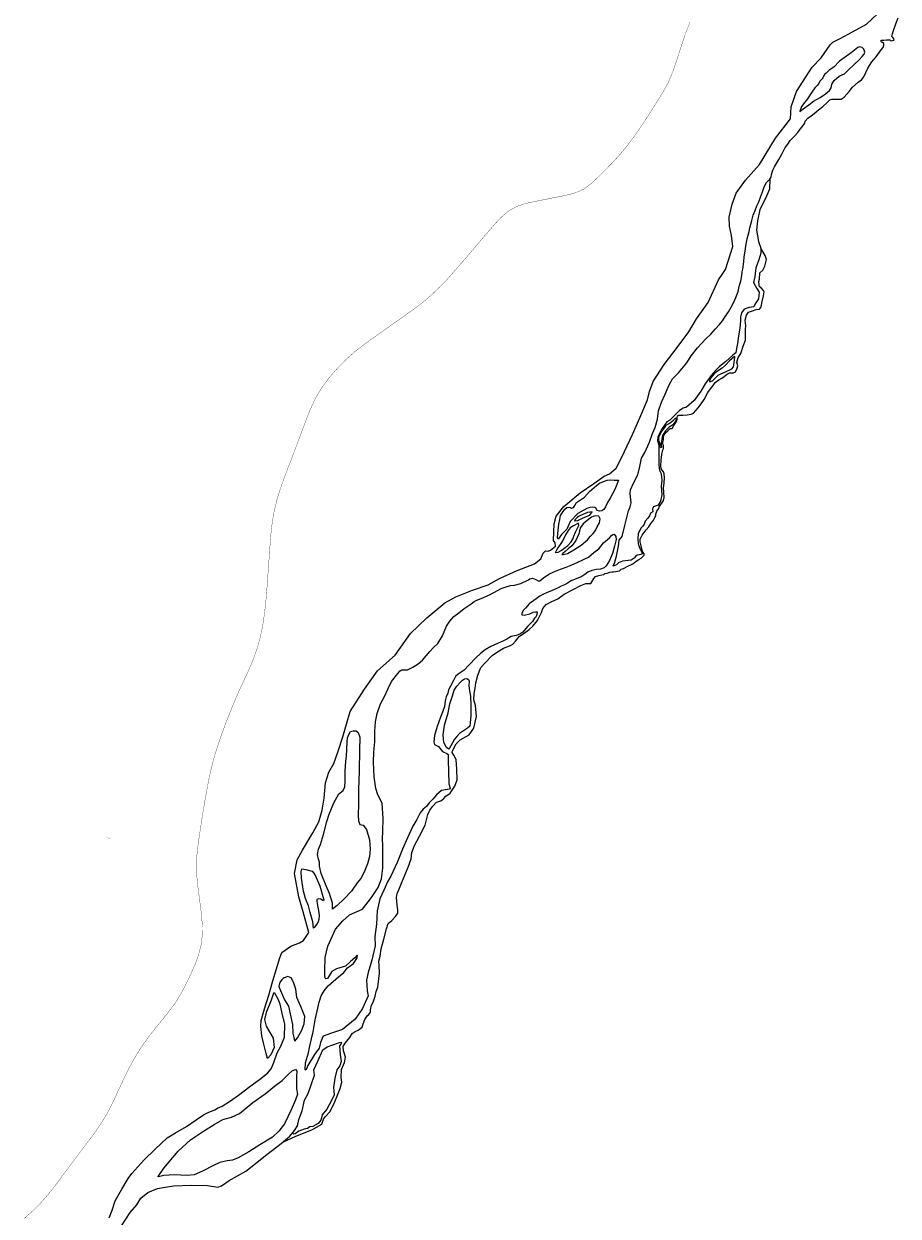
# Model space of a CAD drawing. Header units: metres. Extents: x 347609 to 404409, y 8548087 to 8605413.
# Tile 12 of 49: x 366635 to 368088, y 8555612 to 8557594. Entities that reach past the tile are written whole.
import ezdxf
from ezdxf.enums import TextEntityAlignment as Align

# ---------------------------------------------------------------- set-up
doc = ezdxf.new("R2010")
doc.units = ezdxf.units.M
doc.layers.add('01. RIO', color=7, linetype='Continuous', lineweight=5, true_color=0x2776bb)
doc.layers.add('Predios Rurales Nombres', color=7, linetype='Continuous', true_color=0xffffff)
doc.layers.add('Red vial nacional', color=242, linetype='Continuous', lineweight=40)
doc.styles.add('ARIAL', font='arial.ttf')

# ---------------------------------------------------------------- blocks, each defined once
blk = doc.blocks.new('REIORORI')
at = {"layer": '01. RIO', "color": 152, "lineweight": 15, "true_color": 0x2776bb, "flags": 128}
for points in [[(367859.7, 8557220.7), (367859.7, 8557212.7), (367856.7, 8557201.3), (367851.4, 8557188), (367849.8, 8557173.3), (367847.8, 8557163.5), (367853.1, 8557153.9), (367857.1, 8557147.4), (367856.1, 8557136.6), (367850.6, 8557128.1), (367848.2, 8557123.4), (367840.6, 8557122.4), (367831.9, 8557119.4), (367827.9, 8557113.1), (367825.9, 8557106.9), (367826.1, 8557100.1), (367824.8, 8557087.8), (367822.6, 8557075.1), (367821.1, 8557062.5), (367819.5, 8557053.8), (367818.3, 8557046.9), (367813.2, 8557042.8), (367801.9, 8557032.5), (367790.9, 8557024.4), (367785.5, 8557018.8), (367777.4, 8557009.4), (367767.2, 8556995.3), (367759.9, 8556983.1), (367749.2, 8556967.4), (367736.5, 8556956.5), (367730.9, 8556954.7), (367724.7, 8556951.1), (367717.8, 8556944.1), (367708.4, 8556934.7), (367703.8, 8556931.9), (367696.1, 8556921.1), (367688.7, 8556907.5), (367688.3, 8556900.4), (367689.4, 8556897.1), (367690.4, 8556892), (367690.3, 8556884.4), (367690.5, 8556868.6), (367690.4, 8556860.1), (367691.4, 8556852), (367693.7, 8556847.3), (367694.8, 8556841.5), (367695.1, 8556834.4), (367694.2, 8556825), (367695.2, 8556811.1), (367693.1, 8556800.1), (367689.4, 8556793.9), (367681.5, 8556790.9), (367679.7, 8556787.3), (367680.1, 8556782.5), (367676.6, 8556780.4), (367674.9, 8556776.2), (367672.1, 8556772.1), (367667.3, 8556766.8), (367665.8, 8556761.9), (367663.9, 8556758.5), (367660.3, 8556755.3), (367656.2, 8556745.8), (367655.3, 8556738.1), (367655.9, 8556729.2), (367658, 8556723.1), (367660.7, 8556717.2), (367662.4, 8556714.5), (367662.4, 8556712.8), (367660.6, 8556711.4), (367657.9, 8556711.1), (367654, 8556710.5), (367652.2, 8556708.7), (367649.1, 8556705.4), (367644.5, 8556702.2), (367639.3, 8556701.9), (367629.7, 8556700.5), (367623.3, 8556697.7), (367619.8, 8556694.4), (367614.5, 8556692.3), (367616.6, 8556697.2), (367619.7, 8556708.7), (367623.4, 8556725.7), (367624.4, 8556735.3), (367629.3, 8556741.5), (367633.8, 8556759.9), (367639.8, 8556784.1), (367642.8, 8556790.7), (367644.5, 8556797.5), (367643, 8556807.7), (367642.4, 8556813.6), (367643, 8556819), (367648.4, 8556830.4), (367655.5, 8556843.8), (367658.6, 8556858), (367661.5, 8556871.5), (367667, 8556881.2), (367674.8, 8556898.6), (367680, 8556912.6), (367684.3, 8556923), (367687.8, 8556936.5), (367689.6, 8556950.5), (367694.7, 8556965), (367700.7, 8556978), (367707.4, 8556993.7), (367712.8, 8557003.8), (367722.8, 8557013.6), (367736.8, 8557030), (367744.1, 8557041.7), (367754.8, 8557055.1), (367761.6, 8557063), (367768.5, 8557070), (367776.5, 8557078), (367784.7, 8557086.6), (367791.3, 8557094.2), (367796.3, 8557100), (367799.9, 8557105.9), (367806.3, 8557115.1), (367810.6, 8557122.5), (367815.5, 8557132.3), (367819.6, 8557141.8), (367821.9, 8557148.9), (367823, 8557154.3), (367824.3, 8557159.2), (367826.6, 8557166.2), (367828.2, 8557175.6), (367828.6, 8557181.6), (367829.7, 8557185.7), (367831.5, 8557198.1), (367832.2, 8557206.3), (367833.8, 8557216), (367835, 8557224.3), (367837, 8557236.3), (367840.3, 8557248.5), (367841.7, 8557254.7), (367844.9, 8557266.6), (367847.3, 8557275.5), (367850.2, 8557283.3), (367853.1, 8557290.9), (367856.3, 8557298), (367859.3, 8557305.5), (367862.4, 8557314.2), (367864.8, 8557320.9), (367866.9, 8557326), (367869.4, 8557329.7), (367874.8, 8557335.5), (367876.9, 8557338.8), (367877.5, 8557343.1), (367879.7, 8557350.4), (367882.8, 8557356.2), (367889.5, 8557368.3), (367895.2, 8557378), (367900.3, 8557387.9), (367904.7, 8557393.4), (367908.5, 8557399.7), (367912.4, 8557403.4), (367915.5, 8557407), (367921.3, 8557412.9), (367925, 8557418.7), (367928.5, 8557422.7), (367932.8, 8557428.5), (367933.7, 8557431.6), (367938, 8557437), (367943.6, 8557440.7), (367948.5, 8557444.6), (367955.6, 8557450.5), (367962.8, 8557456.5), (367969.8, 8557462.7), (367974.3, 8557467.2), (367977.8, 8557468.4), (367993.3, 8557468.4), (367998.4, 8557471.8), (368006.7, 8557481), (368012.1, 8557488.3), (368021.8, 8557496.8), (368027.2, 8557500.8), (368030.8, 8557505.8), (368037.8, 8557520), (368044.3, 8557530.6), (368051.4, 8557538.7), (368059.6, 8557550.2), (368063, 8557554.5), (368064.3, 8557558.3), (368064.1, 8557561.2), (368062, 8557562.4), (368060.5, 8557562.9), (368059.5, 8557565.5), (368060.2, 8557566.4), (368064.4, 8557566.4), (368068.5, 8557566.9), (368073.9, 8557567.2), (368075.4, 8557566.4), (368075.8, 8557565.6), (368078.4, 8557566.1), (368081.1, 8557566.6), (368081.6, 8557567.9), (368079.2, 8557570.9), (368077.5, 8557572.5), (368078.4, 8557576.9), (368080.5, 8557582.6), (368084.1, 8557593.4), (368088.1, 8557603.7)], [(366776.6, 8555609.4), (366781.6, 8555622.1), (366786.4, 8555637.7), (366797.8, 8555656.8), (366808.5, 8555674.4), (366814.4, 8555682.7), (366834.1, 8555704.8), (366852.9, 8555723.6), (366872.9, 8555742.4), (366886.8, 8555750.5), (366905.2, 8555761.3), (366921.3, 8555772.2), (366933.4, 8555780.2), (366942.2, 8555784.6), (366952.3, 8555788.7), (366956.8, 8555791.4), (366964.7, 8555794.7), (366978.1, 8555803.7), (366991.6, 8555813.2), (367010.6, 8555827.4), (367026.4, 8555838.9), (367040, 8555849.4), (367046.2, 8555857.1), (367050.3, 8555867.6), (367055.8, 8555883.4), (367062, 8555894.5), (367068.2, 8555909.5), (367068.6, 8555930.9), (367063.5, 8555951.5), (367060.7, 8555964.4), (367057.7, 8555972.5), (367052.8, 8555981.3), (367052.1, 8555982.8), (367049.8, 8555982.4), (367046.1, 8555971.2), (367037.8, 8555950.7), (367034.8, 8555938.7), (367037.4, 8555927.8), (367049.4, 8555907.6), (367051.1, 8555892.4), (367045.3, 8555880.4), (367039.7, 8555873.8), (367037.4, 8555882.3), (367033.1, 8555899.9), (367030.5, 8555911.9), (367029, 8555927.5), (367029.4, 8555937.1), (367034.8, 8555956.4), (367042.1, 8555979.2), (367048.9, 8556003.2), (367060.3, 8556041.5), (367063.5, 8556050.1), (367078.7, 8556061), (367092.8, 8556066), (367099.9, 8556070.2), (367108.3, 8556083.5), (367099.2, 8556117.8), (367091.7, 8556142.5), (367084.8, 8556181.3), (367088.9, 8556204), (367098.2, 8556220.1), (367115.1, 8556249.1), (367125.4, 8556267.3), (367130.9, 8556286.5), (367133.9, 8556306.8), (367136.4, 8556332.3), (367141.9, 8556349.8), (367150.1, 8556364.2), (367157.3, 8556384.9), (367165.2, 8556408.6), (367177.3, 8556450.6), (367201, 8556488), (367222.6, 8556518.6), (367251.9, 8556544.5), (367277.7, 8556580.5), (367304.5, 8556606.3), (367334.5, 8556631.1), (367353, 8556641.4), (367380.8, 8556652.4), (367406.6, 8556661), (367425.6, 8556671.7), (367454.8, 8556685.1), (367483.4, 8556696.2), (367494.4, 8556704.4), (367498.2, 8556713.7), (367501.7, 8556718), (367506.6, 8556717.3), (367510.3, 8556719), (367518.6, 8556725.5), (367517.9, 8556731), (367515.2, 8556735.2), (367516.2, 8556762.4), (367519.7, 8556775.5), (367532.4, 8556791.7), (367559.3, 8556814.4), (367582, 8556829.9), (367599.6, 8556842), (367608.2, 8556845.8), (367619.2, 8556855.4), (367629, 8556873.5), (367646.5, 8556911.3), (367658.9, 8556938.6), (367671.7, 8556968.5), (367674.8, 8556982.8), (367681, 8556999.3), (367699, 8557027.6), (367720.7, 8557055.8), (367740.3, 8557082), (367752.8, 8557103.1), (367772.4, 8557130.3), (367789.6, 8557167.9), (367796.5, 8557178.5), (367801, 8557185.4), (367813.1, 8557223.8), (367811, 8557241.7), (367807.6, 8557257.6), (367807.3, 8557272.4), (367812.4, 8557293.7), (367819, 8557312), (367834.2, 8557333.8), (367857.6, 8557359.7), (367884.1, 8557403.8), (367909, 8557435.5), (367910, 8557455.5), (367919.3, 8557481.3), (367944.9, 8557521.4), (367960, 8557537.3), (367974.8, 8557558.6), (367979.7, 8557563.1), (367991.7, 8557569.3), (368012.1, 8557580.5), (368035.6, 8557593.2), (368053.8, 8557610.1)], [(367874.8, 8557335.5), (367874.1, 8557318.8), (367867.5, 8557303.1), (367858.4, 8557285.2), (367854.3, 8557266.3), (367852.5, 8557250.6), (367855.8, 8557232.1), (367859.7, 8557220.7)], [(367065.4, 8555735), (367087, 8555744.7), (367113.5, 8555755.4), (367129.9, 8555764.9), (367133.2, 8555773.4), (367136.5, 8555777.6), (367143.3, 8555785.5), (367149.6, 8555797), (367155, 8555810.1), (367160.6, 8555824.4), (367163.3, 8555834.9), (367162.4, 8555842.7), (367163.1, 8555855.9), (367167.6, 8555867.3), (367169.3, 8555876.2), (367166.3, 8555887), (367165.7, 8555894.2), (367168.9, 8555899.5), (367176.9, 8555909.1), (367180.8, 8555915.4), (367185.4, 8555919.1), (367190.5, 8555921.3), (367197, 8555925.9), (367198.6, 8555931.9), (367201.4, 8555938.9), (367206.1, 8555945.5), (367208.3, 8555946.9), (367210.8, 8555951.1), (367211, 8555955), (367212.5, 8555962.6), (367215.7, 8555967.7), (367218.9, 8555977.7), (367220.7, 8555985.6), (367223.1, 8555992.8), (367225.8, 8556015.6), (367225.5, 8556028.6), (367224.9, 8556035.7), (367226.9, 8556044.3), (367228.9, 8556056.2), (367233.4, 8556072.4), (367237.9, 8556089.7), (367240.4, 8556098.5), (367246.6, 8556103.4), (367252.4, 8556110), (367256.4, 8556115.5), (367256.7, 8556120.9), (367255.6, 8556128.6), (367254.5, 8556141.4), (367255.4, 8556148.2), (367258.1, 8556154.6), (367262.5, 8556165.3), (367268.2, 8556178.6), (367273.9, 8556192.1), (367278.6, 8556205.9), (367279.6, 8556216.4), (367284.4, 8556227.8), (367292.4, 8556243.6), (367301.8, 8556261.8), (367306.5, 8556279.8), (367309.4, 8556286.7), (367314.5, 8556293.3), (367320.8, 8556300.3), (367324.7, 8556301.1), (367327.9, 8556302.4), (367333.2, 8556306.3), (367336.4, 8556309.8), (367343.7, 8556315.1), (367351.3, 8556326.8), (367355.3, 8556337.2), (367354.5, 8556355), (367353.6, 8556371), (367349.6, 8556378.4), (367346.9, 8556382.8), (367347.1, 8556385.3), (367353.7, 8556397.1), (367360, 8556403.5), (367374.9, 8556412.2), (367382.9, 8556422.9), (367387.5, 8556442.3), (367385.5, 8556460.8), (367382.8, 8556469.9), (367383.3, 8556480.5), (367384.9, 8556489.1), (367385.9, 8556498.4), (367389.4, 8556511.4), (367394.7, 8556523.6), (367401.5, 8556531.8), (367413.1, 8556543.9), (367422.2, 8556550.1), (367432.2, 8556556.1), (367443.6, 8556560.6), (367447.6, 8556562.4), (367452.1, 8556567.4), (367458.7, 8556576.1), (367466.7, 8556580.7), (367474.8, 8556587.1), (367480.9, 8556592.7), (367488.4, 8556602), (367495, 8556615.1), (367497.7, 8556622), (367503, 8556628.8), (367511.6, 8556633), (367522.2, 8556637.9), (367532.8, 8556645.7), (367548.1, 8556653.3), (367560.9, 8556660.1), (367568.7, 8556663.6), (367574.2, 8556663.6), (367576.6, 8556663.2), (367577.5, 8556663.7), (367579.2, 8556666.3), (367582.1, 8556672), (367585, 8556675.1), (367590.4, 8556676.8), (367595.5, 8556677.7), (367598.7, 8556678.6), (367600.7, 8556679.9), (367604.5, 8556680.8), (367608.7, 8556682.2), (367612, 8556683), (367615, 8556683), (367624.7, 8556684.8), (367627.5, 8556687.1), (367631.4, 8556688.5), (367637.8, 8556691.9), (367647.1, 8556695.9), (367652.8, 8556700.6), (367656.8, 8556703.6), (367660.7, 8556705.7), (367664.4, 8556708.9), (367665.9, 8556710.7), (367665.8, 8556712.7), (367663.9, 8556715.5), (367662.5, 8556719.1), (367661, 8556725.9), (367659, 8556732.7), (367659.2, 8556737.4), (367662.6, 8556743.7), (367669.1, 8556752.4), (367673.5, 8556757.8), (367677.2, 8556763.3), (367680.6, 8556767.5), (367683.6, 8556773.3), (367685.5, 8556775.8), (367685.5, 8556778.9), (367687.1, 8556783.6), (367690.1, 8556788.2), (367690.9, 8556791.1), (367693.5, 8556795), (367696.5, 8556798.7), (367697.9, 8556801.5), (367698.9, 8556806.2), (367698.8, 8556815.5), (367698.1, 8556822.7), (367699.2, 8556830.2), (367699.8, 8556839.6), (367699.3, 8556845.8), (367698, 8556849), (367695.8, 8556851.9), (367694.2, 8556854.7), (367693.7, 8556858.6), (367694, 8556868.4), (367695.5, 8556877.6), (367696.7, 8556885.5), (367697.8, 8556887.7), (367698.1, 8556889.8), (367697.9, 8556892.8), (367696.7, 8556895.2), (367696.7, 8556898), (367697.8, 8556902.4), (367698.2, 8556907.6), (367698.9, 8556910.3), (367701.5, 8556914), (367705.4, 8556917.3), (367709.3, 8556920.9), (367712.4, 8556921.3), (367715.4, 8556926.2), (367719.7, 8556932.5), (367720.9, 8556936.7), (367720.6, 8556938.9), (367721.5, 8556942.2), (367723.5, 8556943.4), (367729.9, 8556943.4), (367737.5, 8556943.7), (367743.9, 8556944.7), (367748.1, 8556946.8), (367751.6, 8556950.9), (367755.5, 8556955.5), (367760.6, 8556962.1), (367765.7, 8556969.3), (367771.8, 8556980.7), (367775.9, 8556987.1), (367780.6, 8556992.4), (367783.7, 8556997.5), (367790, 8557002), (367794.9, 8557004.8), (367798.7, 8557007.6), (367802.2, 8557010.5), (367805.4, 8557012.6), (367808, 8557013.4), (367814.3, 8557013.5), (367817.5, 8557015.3), (367820.7, 8557021.1), (367821.5, 8557025.1), (367820.2, 8557031.5), (367821.9, 8557039.3), (367826.4, 8557045.9), (367830.7, 8557058), (367834.4, 8557068.1), (367834.6, 8557080.5), (367834.6, 8557085.5), (367834.7, 8557092.2), (367833.7, 8557101.1), (367836, 8557109.4), (367839.2, 8557114.2), (367845.7, 8557116.9), (367852, 8557119), (367857.6, 8557119.3), (367859.9, 8557122.2), (367860.8, 8557126.2), (367861.9, 8557132.3), (367864, 8557141.6), (367865.1, 8557148.2), (367864.2, 8557150.7), (367860.6, 8557154.6), (367857.8, 8557156.5), (367856.9, 8557159.5), (367856.7, 8557165.6), (367857.4, 8557169.3), (367857.9, 8557179.7), (367863.3, 8557184.5), (367866.7, 8557190.8), (367869.1, 8557201.8), (367867.2, 8557208.7), (367859.7, 8557220.7)], [(366797.1, 8555595.9), (366811.7, 8555618.1), (366822.6, 8555630.9), (366829.5, 8555641.8), (366841.2, 8555651.3), (366857.2, 8555657.9), (366883.5, 8555662.6), (366914.1, 8555663.7), (366939.9, 8555663), (366957.3, 8555660.4), (366963.2, 8555662.6), (366976.4, 8555671.1), (367004, 8555686.9), (367038.5, 8555714.5), (367062.8, 8555732.8), (367076.8, 8555744.8), (367084.5, 8555754.3), (367090, 8555762.4), (367091.7, 8555772.8), (367097.7, 8555787.3), (367101.2, 8555805), (367107.6, 8555815.7), (367112, 8555828.4), (367117.8, 8555846.6), (367117.1, 8555855), (367123.3, 8555869.7), (367131.9, 8555888.7), (367139.3, 8555893.3), (367158, 8555900.2), (367161.7, 8555901.2), (367162.8, 8555899.3), (367159.8, 8555895.1), (367160.5, 8555880.8), (367162.4, 8555869.1), (367160.1, 8555861.7), (367155, 8555855), (367151.8, 8555841.1), (367149.7, 8555826.1), (367150.8, 8555813.4), (367146.2, 8555804.2), (367138.6, 8555789.8), (367130.7, 8555780.6), (367129.6, 8555775.3), (367128.7, 8555771.4), (367123.8, 8555766), (367115, 8555760.9), (367110.1, 8555760.4), (367106.2, 8555757.6), (367100.9, 8555756.7), (367091.9, 8555753.3), (367085.7, 8555749.1), (367083.8, 8555748.5), (367082.6, 8555749.2), (367081.4, 8555749.7), (367081.3, 8555750.4)]]:
    blk.add_lwpolyline(points, dxfattribs=at)
for points in [[(367924.7, 8557448), (367930.1, 8557452.5), (367939.8, 8557458.8), (367947.6, 8557464.9), (367958.2, 8557471.2), (367967.1, 8557477.4), (367973.9, 8557483), (367976.8, 8557487), (367977.8, 8557493.2), (367981.6, 8557499.4), (367989.9, 8557506.5), (367998.6, 8557510.5), (368004.7, 8557516.6), (368015.4, 8557526.4), (368023.5, 8557533.8), (368028.4, 8557539.6), (368031.7, 8557543.4), (368032.9, 8557546.5), (368031, 8557551.4), (368028, 8557554.1), (368024.1, 8557555.6), (368021.3, 8557554.4), (368009.7, 8557545.5), (367990.6, 8557531.4), (367981.2, 8557521.7), (367973.6, 8557516.6), (367968.3, 8557511.5), (367965.6, 8557509.3), (367963.9, 8557506.8), (367962.6, 8557503.8), (367961.5, 8557502.2), (367959.6, 8557500), (367957.7, 8557498.1), (367956.1, 8557494.3), (367953.2, 8557491.2), (367949.8, 8557487.1), (367944.8, 8557479.9), (367937.6, 8557468.8), (367933.2, 8557463.5), (367927.6, 8557456.3), (367925.7, 8557451.4), (367924.7, 8557448.5)], [(367812.2, 8557037.6), (367807.6, 8557033.6), (367801.8, 8557027.1), (367795.4, 8557021.5), (367789.6, 8557017.3), (367785.4, 8557014.7), (367781.8, 8557011.3), (367776.8, 8557005.5), (367774.8, 8557002.3), (367774.4, 8556999.7), (367775, 8556998.5), (367779.4, 8557000.5), (367782.2, 8557003.1), (367789, 8557009.5), (367793.2, 8557011.9), (367801.2, 8557015.5), (367804.2, 8557016.7), (367807.4, 8557017.9), (367811.6, 8557020.5), (367814.2, 8557023.5), (367815, 8557026.7), (367815.6, 8557030.6), (367816.2, 8557035.2), (367816.4, 8557040.2), (367816, 8557040.6)], [(367692.7, 8556890.3), (367692.3, 8556894.8), (367691.2, 8556898.2), (367690.2, 8556901.3), (367690.2, 8556905.1), (367691.4, 8556909.6), (367694.8, 8556915.8), (367697.8, 8556919.7), (367700.1, 8556922.6), (367702.5, 8556926.4), (367706.3, 8556928.7), (367709.7, 8556930.9), (367714.8, 8556934.8), (367717.3, 8556937.5), (367719.2, 8556938.9), (367719.3, 8556936.5), (367718.3, 8556933.7), (367715.8, 8556929.9), (367713.7, 8556927.4), (367710.5, 8556924.9), (367707.2, 8556923.3), (367701.5, 8556917.4), (367696.4, 8556909.4), (367695.3, 8556903.2), (367694.3, 8556896.8), (367694.4, 8556894.1), (367694.7, 8556890.7), (367693.9, 8556889.2)], [(367623, 8556835), (367616.9, 8556819.8), (367609.6, 8556805.3), (367605, 8556798), (367601.7, 8556790.9), (367598.9, 8556786.6), (367595.5, 8556784), (367591.8, 8556783.8), (367588, 8556784.8), (367585.5, 8556788.5), (367583.9, 8556789.7), (367580.7, 8556790.1), (367575.8, 8556789.7), (367570.4, 8556787.9), (367555.8, 8556779.8), (367542.8, 8556766.4), (367537.2, 8556753.9), (367528.3, 8556745), (367523, 8556737.3), (367521.6, 8556740.1), (367523.2, 8556752), (367524, 8556762), (367525.6, 8556769.6), (367526.9, 8556776.3), (367530.1, 8556781.6), (367534.1, 8556787), (367537.6, 8556789.9), (367540.4, 8556790.3), (367543.2, 8556789.7), (367545.1, 8556788.9), (367548.5, 8556789.9), (367550.9, 8556793.1), (367553.6, 8556798), (367558.4, 8556801.4), (367566.5, 8556807.1), (367575.2, 8556816.4), (367582.9, 8556822.9), (367586.5, 8556826.1), (367591.8, 8556830.2), (367598.5, 8556833.2), (367604.2, 8556835.2), (367609.2, 8556835.6), (367616.1, 8556835)], [(367590.8, 8556775.3), (367585.4, 8556775.9), (367581.1, 8556774.9), (367578.3, 8556773.5), (367574, 8556770.5), (367568, 8556765.6), (367564.3, 8556762.8), (367560.3, 8556756.5), (367558.2, 8556751.1), (367557.2, 8556746.2), (367554.6, 8556740.1), (367552.2, 8556734.7), (367549.7, 8556730.8), (367545.7, 8556726), (367539.8, 8556721.1), (367534.8, 8556716.9), (367530.9, 8556713.4), (367529.3, 8556711.8), (367531.3, 8556711.6), (367538.4, 8556713.2), (367548.9, 8556719.5), (367561.3, 8556727.4), (367571.6, 8556736.3), (367576.3, 8556741.7), (367581.3, 8556746.8), (367585.2, 8556751.5), (367588, 8556757.7), (367591.4, 8556764.2), (367593, 8556770.9)], [(367579.5, 8556782.4), (367571.8, 8556781.4), (367565.3, 8556778.8), (367557, 8556775.1), (367554.8, 8556773.1), (367550.5, 8556769.1), (367550.1, 8556767.9), (367551, 8556767.5), (367555.6, 8556768.1), (367563.3, 8556772.1), (367571.4, 8556775.3), (367575.8, 8556776.8)], [(367557, 8556763.6), (367548.3, 8556759.2), (367543.1, 8556755.9), (367539.6, 8556751.7), (367535.4, 8556744.4), (367532.3, 8556738.5), (367528.3, 8556731.4), (367522.6, 8556722.5), (367520.2, 8556718.7), (367518.4, 8556715.6), (367518.2, 8556714.8), (367523.2, 8556715.8), (367528.1, 8556718.1), (367539, 8556726.8), (367544.7, 8556732.6), (367547.5, 8556736.9), (367549.1, 8556741.9), (367551.8, 8556748.8), (367554.6, 8556754.1), (367557.4, 8556759.6)], [(367102.4, 8555855.2), (367103.2, 8555866.6), (367107.8, 8555883.4), (367109.9, 8555892.3), (367113.1, 8555906.9), (367115.5, 8555918.4), (367119.2, 8555938.2), (367123.4, 8555957.7), (367125.8, 8555967.8), (367129.2, 8555978.3), (367134.1, 8555986.6), (367140.5, 8555994.8), (367157.9, 8556009.7), (367167, 8556017.1), (367172.6, 8556024.9), (367182.6, 8556031.9), (367188.1, 8556040), (367189.2, 8556043.9), (367188.7, 8556045.6), (367184.8, 8556041.6), (367177.9, 8556035.4), (367169.4, 8556027.3), (367154.3, 8556023.1), (367146.9, 8556018.5), (367142.3, 8556011.4), (367139.8, 8556007), (367136.7, 8556006.3), (367135.9, 8556007.5), (367135.4, 8556012.6), (367135.2, 8556019.5), (367135.7, 8556042.1), (367140.3, 8556061), (367153, 8556089.1), (367164.8, 8556103), (367176.1, 8556112.7), (367197.7, 8556122.4), (367212.9, 8556141.6), (367223.9, 8556158.1), (367229.5, 8556172.7), (367231.3, 8556190.3), (367231.6, 8556209.7), (367231.4, 8556224.6), (367231.8, 8556228.4), (367231, 8556238.8), (367231.5, 8556251.7), (367232.2, 8556273), (367230.3, 8556298.6), (367223.5, 8556312.3), (367219.7, 8556322.7), (367217.2, 8556341.9), (367215.9, 8556366.5), (367216.7, 8556383.8), (367218.4, 8556400.3), (367218.1, 8556417.8), (367219.2, 8556433.4), (367221.9, 8556447.4), (367227.4, 8556463.6), (367234.3, 8556475.9), (367240.5, 8556488.9), (367245.8, 8556500.5), (367256.3, 8556514), (367260.6, 8556518.3), (367263.1, 8556520), (367272.4, 8556519.8), (367281.2, 8556524.2), (367290.2, 8556529.8), (367297.7, 8556535.9), (367309.6, 8556550.6), (367315.9, 8556556.9), (367323.1, 8556563.7), (367330.8, 8556576.3), (367337.1, 8556592.4), (367343.1, 8556601), (367349.3, 8556608.4), (367357.8, 8556614.6), (367367, 8556622.1), (367378.3, 8556629.9), (367383.3, 8556633.4), (367388, 8556635.5), (367395, 8556638.4), (367408.7, 8556644.5), (367423.2, 8556652.2), (367428.4, 8556655.2), (367435.1, 8556657.6), (367443.6, 8556660.4), (367450.6, 8556660.9), (367461.1, 8556663.6), (367473.5, 8556669.6), (367475.7, 8556671.2), (367480.4, 8556672.1), (367485.6, 8556670), (367489.5, 8556667.8), (367492.3, 8556667.7), (367498.8, 8556673), (367507.5, 8556679.1), (367516, 8556683), (367526.9, 8556687.1), (367536.4, 8556690.4), (367544.8, 8556694.2), (367555.7, 8556699.1), (367573.2, 8556707), (367582, 8556715), (367590.7, 8556720.9), (367598.5, 8556731.1), (367608.4, 8556739.3), (367611.6, 8556743.3), (367614, 8556745.1), (367616.3, 8556745.6), (367618.8, 8556741.7), (367619.6, 8556736.6), (367616.6, 8556725.5), (367613, 8556713.6), (367608.1, 8556701.8), (367602.6, 8556692.9), (367599.2, 8556689.6), (367593.4, 8556687.5), (367586.7, 8556686.8), (367579.2, 8556685.3), (367572.4, 8556682.2), (367567.4, 8556678.5), (367562.4, 8556675.1), (367544.8, 8556668), (367538.5, 8556663.9), (367533.5, 8556661), (367528.2, 8556659.2), (367522.7, 8556656.2), (367512.8, 8556652), (367503.6, 8556647.7), (367498.6, 8556645.8), (367492.4, 8556642.5), (367482.6, 8556635.1), (367475, 8556629.8), (367468.6, 8556622.4), (367464.9, 8556618.8), (367462.4, 8556613.4), (367462.6, 8556611.3), (367466.4, 8556610.6), (367475.9, 8556612.8), (367481.2, 8556615.7), (367485.4, 8556616.4), (367487.8, 8556616.4), (367488.3, 8556615.6), (367487.5, 8556612), (367486.4, 8556608.9), (367483.7, 8556605.7), (367480.5, 8556600.5), (367472.5, 8556592.5), (367469.2, 8556588.7), (367464, 8556582.4), (367459.5, 8556579.5), (367453.3, 8556577.1), (367444.7, 8556575.2), (367437.6, 8556571.2), (367431.2, 8556567.4), (367423, 8556564.3), (367411, 8556558.8), (367401.4, 8556553.5), (367393.9, 8556547.4), (367386.4, 8556540.1), (367375.1, 8556528.3), (367366.5, 8556519.7), (367356.9, 8556512.8), (367352.2, 8556508.7), (367349.8, 8556503.5), (367344.2, 8556493), (367340.8, 8556486.6), (367339.4, 8556481.3), (367337, 8556475), (367335.4, 8556468.7), (367333.8, 8556459.1), (367330.6, 8556449.6), (367327.3, 8556441.6), (367322, 8556426), (367317.3, 8556410.8), (367316.3, 8556400.6), (367317.6, 8556396.1), (367324.2, 8556392.5), (367330.8, 8556384.3), (367337.7, 8556381), (367340.1, 8556379.3), (367340.2, 8556370.4), (367340.9, 8556351.2), (367341.2, 8556330.7), (367343.2, 8556323.6), (367342.5, 8556321.8), (367335.5, 8556320.5), (367329.3, 8556319.7), (367320.9, 8556312.3), (367314.7, 8556305.2), (367308.8, 8556298.7), (367303.9, 8556293.1), (367298.4, 8556288.5), (367293.7, 8556282.2), (367287.8, 8556271.5), (367281.4, 8556260.2), (367272.8, 8556240.8), (367264.3, 8556222), (367255.5, 8556199.6), (367244.6, 8556177), (367239.5, 8556167.4), (367233.1, 8556153.9), (367226.7, 8556139.4), (367222.2, 8556119.3), (367220.8, 8556097.2), (367218.5, 8556077), (367218.8, 8556061.3), (367213, 8556037.6), (367207.1, 8556017), (367204.3, 8556004.4), (367205.7, 8555986.4), (367207.3, 8555978), (367197.9, 8555957.1), (367185.8, 8555939.2), (367164.3, 8555922.2), (367146.2, 8555916.1), (367132.5, 8555911), (367128, 8555900.4), (367125.8, 8555891.4), (367118.2, 8555880.8), (367107.1, 8555862.4), (367104.7, 8555856.9), (367103.4, 8555854.4)], [(367341.2, 8556388.4), (367337.5, 8556390.9), (367333.1, 8556399.3), (367332.1, 8556412.1), (367334.3, 8556428), (367339.9, 8556448.5), (367343, 8556463.4), (367347.4, 8556476.6), (367350.2, 8556486.3), (367354.8, 8556492.9), (367359.6, 8556498.5), (367364, 8556502.7), (367367.5, 8556505.3), (367371.3, 8556505.5), (367374.1, 8556504.1), (367375.3, 8556500.9), (367374.5, 8556493.5), (367375.7, 8556484.9), (367377.5, 8556476.4), (367377.9, 8556461.4), (367377.9, 8556443.9), (367376.7, 8556431.9), (367375.9, 8556426.4), (367372.1, 8556423), (367364, 8556417.4), (367359, 8556414), (367354.6, 8556409), (367350.6, 8556404.6), (367347.4, 8556398.7), (367344.6, 8556393.5), (367342.4, 8556389.8), (367341.6, 8556388.8)], [(367147.7, 8556122.4), (367147.9, 8556132.3), (367142.8, 8556148.2), (367137.4, 8556161.1), (367128.8, 8556181.6), (367126.2, 8556193.7), (367126.2, 8556200.3), (367124.7, 8556205.3), (367123.2, 8556213.1), (367124.9, 8556222.1), (367128.1, 8556229.6), (367132.8, 8556246.4), (367138.4, 8556267.7), (367142.1, 8556279.9), (367150.1, 8556298.9), (367158.7, 8556313.7), (367165.6, 8556319.5), (367168.6, 8556325.4), (367168.8, 8556334.6), (367169.2, 8556351.6), (367170.1, 8556368), (367171.2, 8556376.7), (367172, 8556399.6), (367172.6, 8556406.9), (367175.5, 8556413.4), (367178, 8556417.5), (367182.4, 8556418.8), (367187.3, 8556418.5), (367190.7, 8556415.7), (367193.3, 8556408), (367192.9, 8556386.6), (367192.4, 8556352), (367191.2, 8556320.4), (367191, 8556296.7), (367190.5, 8556278.4), (367190.9, 8556268.9), (367193.3, 8556262.7), (367198.9, 8556261.8), (367204.3, 8556254.9), (367209.3, 8556237.7), (367210.7, 8556222.2), (367209.5, 8556210), (367205.8, 8556197.3), (367200.6, 8556183.5), (367194.8, 8556173), (367188.8, 8556165.8), (367179.6, 8556152.4), (367167.5, 8556139.4), (367155.6, 8556128.4), (367150.7, 8556124.4)], [(367116.1, 8556090.4), (367115.1, 8556101.1), (367111, 8556116.8), (367107.8, 8556127.6), (367103.2, 8556140.1), (367099.5, 8556152.4), (367096.5, 8556173.9), (367095.7, 8556185.1), (367097, 8556189), (367103.4, 8556187.9), (367114, 8556185.5), (367118.8, 8556179.7), (367127, 8556160.9), (367131.8, 8556143.2), (367133.3, 8556138), (367132.8, 8556136.2), (367130.7, 8556137.1), (367128.7, 8556138.6), (367124.6, 8556139.3), (367122, 8556138.4), (367121.8, 8556135.8), (367123.1, 8556128.4), (367124.8, 8556120), (367125.5, 8556111.6), (367125.3, 8556104.9), (367123.8, 8556101.2), (367121.1, 8556096.5), (367117.5, 8556091.7)], [(367063.9, 8556004.7), (367060.4, 8556000.9), (367058.6, 8555993.9), (367061.7, 8555987.3), (367068.2, 8555971.4), (367074.6, 8555961.2), (367077.6, 8555948.5), (367081.2, 8555930.6), (367081.9, 8555915.9), (367084.2, 8555906.1), (367085.5, 8555903), (367090, 8555908.4), (367096.1, 8555920), (367100.9, 8555931.9), (367101.9, 8555943.7), (367095.3, 8555960.4), (367088.5, 8555975.6), (367087, 8555989.3), (367083.2, 8556000.9), (367079.1, 8556008), (367073.8, 8556010.2), (367067.8, 8556008), (367065.7, 8556006.8)], [(366857.9, 8555678.2), (366867.4, 8555691.7), (366891.4, 8555719.9), (366912, 8555738.8), (366935, 8555754.3), (366951.1, 8555764.5), (366965.9, 8555772.6), (366980.3, 8555776.6), (366993.4, 8555782.5), (367015.7, 8555800.8), (367036.1, 8555815.1), (367051.6, 8555828.1), (367064.4, 8555837.6), (367074.8, 8555848), (367080.7, 8555853.7), (367085, 8555855.1), (367087.1, 8555855.9), (367088.8, 8555853.2), (367087.8, 8555844), (367088.3, 8555823.4), (367089.7, 8555814.6), (367086.2, 8555805.6), (367079.1, 8555788.5), (367067.9, 8555765.5), (367058.9, 8555753), (367048, 8555743.2), (367027.1, 8555730.4), (367008.6, 8555718.7), (366991.3, 8555708.8), (366981.6, 8555704.8), (366972.8, 8555703.8), (366960.9, 8555701), (366950, 8555696.2), (366931.6, 8555686.9), (366917.9, 8555680.5), (366906.5, 8555679.8), (366885.4, 8555680.9), (366867.4, 8555679.8), (366860.7, 8555678.2), (366858.9, 8555677.5), (366858.4, 8555677.5)]]:
    blk.add_lwpolyline(points, close=True, dxfattribs=at)

msp = doc.modelspace()

# ---------------------------------------------------------------- linework, layer by layer
at = {"layer": 'Red vial nacional', "transparency": 33554623, "const_width": 0.5}
msp.add_lwpolyline([(366635.1, 8555607.8), (366648.7, 8555619.9), (366661.8, 8555632.9), (366674.2, 8555646.8), (366686, 8555661.5), (366697.5, 8555676.9), (366709, 8555692.3), (366720.7, 8555707.9), (366732.4, 8555723.5), (366744.1, 8555739.1), (366755.5, 8555754.7), (366766.2, 8555770.7), (366775.9, 8555787.4), (366784.5, 8555804.8), (366792.6, 8555822.4), (366800.9, 8555840.1), (366809.5, 8555857.7), (366819, 8555874.9), (366829.4, 8555891.7), (366840.8, 8555908), (366852.8, 8555923.6), (366865.1, 8555938.5), (366876.8, 8555953.1), (366887.5, 8555967.8), (366896.9, 8555983.3), (366905.1, 8555999), (366912.5, 8556014.7), (366919.3, 8556030), (366925, 8556045.3), (366929.2, 8556061.1), (366931.4, 8556077.4), (366931.6, 8556094.2), (366930.3, 8556111.3), (366928.2, 8556128.8), (366925.8, 8556146.7), (366923.5, 8556165), (366921.9, 8556183.7), (366921.7, 8556202.6), (366923.4, 8556221.5), (366926.1, 8556240.5), (366928.9, 8556259.7), (366931.9, 8556279), (366935.2, 8556298.5), (366938.6, 8556318.1), (366942.3, 8556337.7), (366946.7, 8556357.3), (366951.8, 8556376.8), (366957.9, 8556396), (366964.4, 8556414.9), (366971.2, 8556433.4), (366978.5, 8556451.7), (366986, 8556469.9), (366993.9, 8556487.8), (367002.1, 8556505.5), (367010, 8556522.7), (367017.1, 8556539.8), (367023.2, 8556557.2), (367028.1, 8556575.2), (367031.9, 8556593.7), (367034.7, 8556612.5), (367036.9, 8556631.7), (367038.6, 8556651.1), (367040.1, 8556670.6), (367041.3, 8556689.9), (367042.8, 8556709.2), (367044.2, 8556728.6), (367045.7, 8556747.4), (367047.9, 8556766.1), (367051.1, 8556784.6), (367055.7, 8556803.1), (367061.4, 8556821.5), (367067.9, 8556839.9), (367075.1, 8556858.4), (367082.4, 8556877.3), (367089.5, 8556896.5), (367096.6, 8556915.5), (367103.6, 8556934.1), (367110.9, 8556952.7), (367119.4, 8556970.9), (367129.7, 8556988.4), (367141.9, 8557004.9), (367155.5, 8557020.5), (367170, 8557035.4), (367185.6, 8557049.3), (367202.2, 8557062), (367219.1, 8557074.1), (367235.6, 8557085.8), (367251.7, 8557097.2), (367267.5, 8557108.3), (367282.8, 8557119.3), (367297.6, 8557130.4), (367311.5, 8557142.3), (367325, 8557155), (367337.9, 8557168.3), (367350.2, 8557182.2), (367362.1, 8557196), (367374, 8557209.8), (367385.7, 8557223.5), (367397.1, 8557237), (367408.5, 8557250.1), (367419.2, 8557262.4), (367429.4, 8557273.3), (367440.7, 8557282.7), (367453.7, 8557290), (367468, 8557294.9), (367483, 8557298.1), (367498.1, 8557301.1), (367513, 8557304.1), (367527.6, 8557307), (367541.3, 8557309.9), (367554.5, 8557313.9), (367566.8, 8557319.6), (367578.5, 8557328.5), (367589.8, 8557339.2), (367601.3, 8557350.7), (367613, 8557362.7), (367624.7, 8557375.2), (367635.9, 8557388.6), (367646.7, 8557402.8), (367657.1, 8557417.6), (367667.3, 8557432.9), (367677.4, 8557448.5), (367687.2, 8557464), (367696.6, 8557479.3), (367705.3, 8557494.9), (367712.6, 8557511.3), (367718.4, 8557528.3), (367724, 8557545.5), (367729.7, 8557562.8), (367735.5, 8557579.9), (367742.2, 8557596.7)], dxfattribs=at)

# ---------------------------------------------------------------- block references
msp.add_blockref('REIORORI', (0, 0))

# ---------------------------------------------------------------- texts
at = {"layer": 'Predios Rurales Nombres', "color": 251, "true_color": 0x636466, "style": 'ARIAL'}
msp.add_text('00361', height=1, rotation=-18.0237, dxfattribs=at).set_placement((366773.7, 8556240.5), align=Align.BOTTOM_LEFT)

doc.saveas('drawing.dxf')
